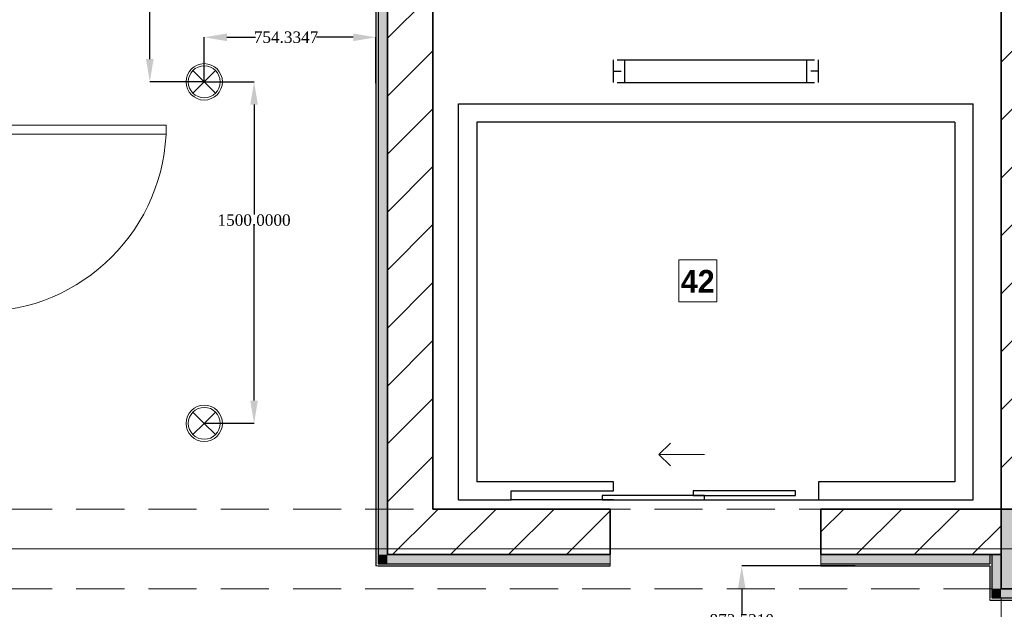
# Model space of a CAD drawing. Header units: millimetres. Extents: x 0 to 88385, y 0 to 41127.
# Tile 60 of 244: x 38746 to 43071, y 26398 to 28988. Entities that reach past the tile are written whole.
import ezdxf
from ezdxf import colors
from ezdxf.entities.mleader import LeaderData, LeaderLine
from ezdxf.enums import TextEntityAlignment as Align
from ezdxf.math import Vec2, Vec3

# ---------------------------------------------------------------- set-up
doc = ezdxf.new("R2010")
doc.units = ezdxf.units.MM
doc.header["$MEASUREMENT"] = 0
doc.set_wipeout_variables(frame=1)
doc.linetypes.add('Dot & Dashed', pattern=[670.277762, 317.5, -176.388889, 0, -176.388874])
doc.linetypes.add('Hidden', pattern=[317.5, 211.666667, -105.833333])
for name, color, linetype in [('- განათება', 7, 'Continuous'), ('Interior - Furniture', 7, 'Continuous'), ('New_Interior - Furniture', 7, 'Continuous'), ('New_Structural - Bearing', 7, 'Continuous'), ('Structural - Bearing', 7, 'Continuous'), ('Structural - Grid', 7, 'Continuous')]:
    doc.layers.add(name, color=color, linetype=linetype)
for name, color, linetype, lineweight in [('Archicad Doors_Pen_No__1', 7, 'Continuous', 13), ('Interior - Furniture _Pen_No__15', 214, 'Continuous', 25), ('New_Annotation - Text_Pen_No__20', 1, 'Continuous', 0), ('New_Interior - Furniture _Pen_No__15', 214, 'Continuous', 25), ('New_Structural - Bearing_Pen_No__1', 7, 'Continuous', 13), ('Structural - Bearing_Pen_No__20', 1, 'Continuous', 0), ('Structural - Bearing_Pen_No__27', 7, 'Continuous', 35)]:
    doc.layers.add(name, color=color, linetype=linetype, lineweight=lineweight)
for name, color, linetype, lineweight, true_color in [('Interior - Furniture _Pen_No__3', 7, 'Continuous', 18, 0xff6600), ('New_Interior - Furniture _Pen_No__3', 7, 'Continuous', 18, 0xff6600), ('New_Interior - Lamp_Pen_No__77', 7, 'Continuous', 20, 0xffeb28), ('New_Structural - Bearing_Pen_No__255', 7, 'Continuous', 13, 0xe8e8e8), ('New_Structural - Bearing_Pen_No__5', 7, 'Continuous', 25, 0x40a5ff), ('Structural - Bearing_Pen_No__161', 7, 'Continuous', 13, 0x6a6a6a), ('Structural - Bearing_Pen_No__28', 7, 'Continuous', 35, 0xa80f02), ('Structural - Bearing_Pen_No__81', 7, 'Continuous', 20, 0x6a6a6a), ('Structural - Grid_Pen_No__81', 7, 'Continuous', 20, 0x6a6a6a)]:
    doc.layers.add(name, color=color, linetype=linetype, lineweight=lineweight, true_color=true_color)
doc.styles.add('GENERATED_STYLE_2', font='txt')
doc.styles.add('GENERATED_STYLE_3', font='txt')
doc.styles.get("Standard").update_dxf_attribs({"font": 'sylfaen.ttf'})
doc.dimstyles.get("Standard").update_dxf_attribs({"dimtxt": 0.18, "dimasz": 0.18, "dimexe": 0.18, "dimexo": 0.0625, "dimgap": 0.09, "dimtad": 0, "dimtih": 1, "dimtoh": 1, "dimdec": 4, "dimzin": 0, "dimdsep": 46, "dimtxsty": 'Standard', "dimcen": 0.09, "dimadec": 0, "dimazin": 0, "dimtfac": 1, "dimtdec": 4, "dimtofl": 0, "dimtmove": 0, "dimatfit": 3, "dimfxl": 1, "dimtolj": 1, "dimtzin": 0, "dimarcsym": 0})
pattern_1 = [(45, (0, 0), (-127.2792, 127.2792), [])]

# ---------------------------------------------------------------- blocks, each defined once
blk = doc.blocks.new('Wall_17', base_point=(-41183.8, 26838))
at = {"layer": 'Structural - Bearing', "linetype": 'Continuous', "lineweight": 0, "true_color": 0x000000}
h = blk.add_hatch(dxfattribs=at)
h.set_pattern_fill('MASONRY_BLOCK', color=18, style=0, pattern_type=2)
h.set_pattern_definition(pattern_1)
h.paths.add_polyline_path([(-41183.8, 29849.5), (-41183.8, 29649.5), (-40983.8, 29849.5)])
h = blk.add_hatch(dxfattribs=at)
h.set_pattern_fill('MASONRY_BLOCK', color=18, style=0, pattern_type=2)
h.set_pattern_definition(pattern_1)
h.paths.add_polyline_path([(-41183.8, 29649.5), (-40983.8, 29649.5), (-40983.8, 29849.5)])
h = blk.add_hatch(dxfattribs=at)
h.set_pattern_fill('MASONRY_BLOCK', color=18, style=0, pattern_type=2)
h.set_pattern_definition(pattern_1)
h.paths.add_polyline_path([(-40983.8, 26838), (-40983.8, 29649.5), (-41183.8, 29649.5), (-41183.8, 26838)])
at = {"layer": 'Structural - Bearing_Pen_No__27', "color": 7, "linetype": 'Continuous', "lineweight": 35, "flags": 128}
for points in [[(-40983.8, 29849.5), (-41183.8, 29849.5)], [(-40983.8, 26838), (-40983.8, 29849.5)], [(-41183.8, 29649.5), (-41183.8, 26838)]]:
    blk.add_lwpolyline(points, dxfattribs=at)
blk = doc.blocks.new('Wall_19', base_point=(-43679.5, 29649.5))
at = {"layer": 'Structural - Bearing', "linetype": 'Continuous', "lineweight": 0, "true_color": 0x000000}
h = blk.add_hatch(dxfattribs=at)
h.set_pattern_fill('MASONRY_BLOCK', color=18, style=0, pattern_type=2)
h.set_pattern_definition(pattern_1)
h.paths.add_polyline_path([(-43879.5, 29649.5), (-43879.5, 26838), (-43679.5, 26838), (-43679.5, 29649.5)])
h = blk.add_hatch(dxfattribs=at)
h.set_pattern_fill('MASONRY_BLOCK', color=18, style=0, pattern_type=2)
h.set_pattern_definition(pattern_1)
h.paths.add_polyline_path([(-43679.5, 26838), (-43879.5, 26638), (-43679.5, 26638)])
h = blk.add_hatch(dxfattribs=at)
h.set_pattern_fill('MASONRY_BLOCK', color=18, style=0, pattern_type=2)
h.set_pattern_definition(pattern_1)
h.paths.add_polyline_path([(-43679.5, 26838), (-43879.5, 26838), (-43879.5, 26638)])
at = {"layer": 'Structural - Bearing_Pen_No__27', "color": 7, "linetype": 'Continuous', "lineweight": 35, "flags": 128}
for points in [[(-43879.5, 29649.5), (-43879.5, 26638)], [(-43679.5, 26838), (-43679.5, 29649.5)], [(-43879.5, 26638), (-43679.5, 26638)]]:
    blk.add_lwpolyline(points, dxfattribs=at)
blk = doc.blocks.new('Wall_20', base_point=(-43679.5, 26838))
at = {"layer": 'Structural - Bearing', "linetype": 'Continuous', "lineweight": 0, "true_color": 0x000000}
h = blk.add_hatch(dxfattribs=at)
h.set_pattern_fill('MASONRY_BLOCK', color=18, style=0, pattern_type=2)
h.set_pattern_definition(pattern_1)
h.paths.add_polyline_path([(-43679.5, 26638), (-42900.3, 26638), (-42900.3, 26838), (-43679.5, 26838)])
at = {"layer": 'Structural - Bearing_Pen_No__27', "color": 7, "linetype": 'Continuous', "lineweight": 35, "flags": 128}
for points in [[(-42900.3, 26838), (-43679.5, 26838)], [(-42900.3, 26838), (-42900.3, 26638)], [(-43679.5, 26638), (-42900.3, 26638)]]:
    blk.add_lwpolyline(points, dxfattribs=at)
blk = doc.blocks.new('Door_2')
at = {"layer": 'Archicad Doors_Pen_No__1', "color": 7, "linetype": 'Continuous', "lineweight": 13}
for p, q in [((370, 0), (370, 820)), ((370, 820), (410, 820)), ((410, 820), (410, 0)), ((-437, 4), (-487, 4)), ((-487, 4), (-487, -15)), ((-410, 0), (-450, 0)), ((-450, 0), (-450, -115)), ((-437, -15), (-437, 4)), ((-410, -115), (-410, 0)), ((410, 0), (370, 0)), ((450, 0), (410, 0)), ((410, 0), (410, -115)), ((487, 4), (437, 4)), ((437, 4), (437, -15)), ((450, -115), (450, 0)), ((487, -15), (487, 4)), ((-487, -15), (-437, -15)), ((-450, -15), (-487, -15)), ((-450, -15), (-487, -15)), ((-450, -115), (-450, -15)), ((-450, -115), (-450, -15)), ((437, -15), (487, -15)), ((450, -115), (450, -15)), ((450, -115), (450, -15)), ((450, -15), (487, -15)), ((450, -15), (487, -15)), ((-437, -115), (-487, -115)), ((-487, -115), (-487, -134)), ((-450, -115), (-487, -115)), ((-450, -115), (-487, -115)), ((-450, -115), (-410, -115)), ((-437, -134), (-437, -115)), ((410, -115), (450, -115)), ((487, -115), (437, -115)), ((437, -115), (437, -134)), ((450, -115), (487, -115)), ((450, -115), (487, -115)), ((487, -134), (487, -115)), ((-487, -134), (-437, -134)), ((437, -134), (487, -134))]:
    blk.add_line(p, q, dxfattribs=at)
blk.add_arc((410, 0), 820, 90, 180, dxfattribs=at)
blk = doc.blocks.new('Wall_24', base_point=(-45686.5, 26488))
at = {"layer": 'Structural - Bearing', "linetype": 'Continuous', "lineweight": 0, "true_color": 0x000000}
h = blk.add_hatch(dxfattribs=at)
h.set_pattern_fill('MASONRY_BLOCK', color=18, style=0, pattern_type=2)
h.set_pattern_definition(pattern_1)
h.paths.add_polyline_path([(-45784.7, 29541.9), (-45785.3, 28564.9), (-45685.3, 28564.9), (-45684.7, 29541.9)])
h = blk.add_hatch(dxfattribs=at)
h.set_pattern_fill('MASONRY_BLOCK', color=18, style=0, pattern_type=2)
h.set_pattern_definition(pattern_1)
h.paths.add_polyline_path([(-45786.4, 26688), (-45686.4, 26688), (-45685.8, 27664.9), (-45785.8, 27664.9)])
at = {"layer": 'Structural - Bearing_Pen_No__27', "color": 7, "linetype": 'Continuous', "lineweight": 35}
for p, q in [((-45785.3, 28564.9), (-45785.3, 28601.9)), ((-45685.3, 28564.9), (-45685.3, 28601.9)), ((-45785.3, 28564.9), (-45685.3, 28564.9)), ((-45785.8, 27664.9), (-45785.8, 27627.9)), ((-45785.8, 27664.9), (-45685.8, 27664.9)), ((-45685.8, 27664.9), (-45685.8, 27627.9))]:
    blk.add_line(p, q, dxfattribs=at)
at = {"layer": 'Structural - Bearing_Pen_No__27', "color": 7, "linetype": 'Continuous', "lineweight": 35, "flags": 128}
for points in [[(-45784.7, 29541.9), (-45785.3, 28564.9)], [(-45685.3, 28564.9), (-45684.7, 29541.9)], [(-45785.8, 27664.9), (-45786.4, 26688)], [(-45686.4, 26688), (-45685.8, 27664.9)]]:
    blk.add_lwpolyline(points, dxfattribs=at)
at = {"layer": 'Archicad Doors_Pen_No__1', "color": 7, "linetype": 'Continuous', "lineweight": 13, "xscale": -1, "zscale": 1000, "rotation": 269.9671746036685}
blk.add_blockref('Door_2', (-45670.6, 28114.9), dxfattribs=at)
blk = doc.blocks.new('Wall_202', base_point=(-40833.8, 26488))
at = {"layer": 'New_Structural - Bearing_Pen_No__255', "linetype": 'Continuous', "lineweight": 13, "true_color": 0xe8e8e8}
for points in [[(-41183.8, 26488), (-41223.8, 26488), (-41223.8, 26448)], [(-41183.8, 26488), (-41223.8, 26448), (-41183.8, 26448)], [(-41183.8, 26448), (-40833.8, 26448), (-40833.8, 26488), (-41183.8, 26488)]]:
    blk.add_hatch(color=254, dxfattribs=at).paths.add_polyline_path(points)
at = {"layer": 'New_Structural - Bearing_Pen_No__1', "color": 7, "linetype": 'Continuous', "lineweight": 13, "flags": 128}
blk.add_lwpolyline([(-41233.8, 26438), (-41233.8, 26448)], dxfattribs=at)
at = {"layer": 'New_Structural - Bearing_Pen_No__5', "color": 161, "linetype": 'Continuous', "lineweight": 25, "true_color": 0x40a5ff}
for p, q in [((-41223.8, 26488), (-41223.8, 26448)), ((-41223.8, 26448), (-41183.8, 26448)), ((-41183.8, 26448), (-40833.8, 26448)), ((-40793.8, 26448), (-40833.8, 26448)), ((-40833.8, 26438), (-40793.8, 26438))]:
    blk.add_line(p, q, dxfattribs=at)
at = {"layer": 'New_Structural - Bearing_Pen_No__5', "color": 161, "linetype": 'Continuous', "lineweight": 25, "true_color": 0x40a5ff, "flags": 128}
for points in [[(-41233.8, 26438), (-40983.8, 26438)], [(-40973.8, 26438), (-40833.8, 26438)]]:
    blk.add_lwpolyline(points, dxfattribs=at)
blk = doc.blocks.new('Wall_203', base_point=(-41183.8, 26488))
at = {"layer": 'New_Structural - Bearing_Pen_No__255', "linetype": 'Continuous', "lineweight": 13, "true_color": 0xe8e8e8}
blk.add_hatch(color=254, dxfattribs=at).paths.add_polyline_path([(-41183.8, 26488), (-41183.8, 26638), (-41223.8, 26638), (-41223.8, 26488)])
at = {"layer": 'New_Structural - Bearing_Pen_No__1', "color": 7, "linetype": 'Continuous', "lineweight": 13, "flags": 128}
for points in [[(-41223.8, 26638), (-41233.8, 26638)], [(-41183.8, 26638), (-41223.8, 26638)]]:
    blk.add_lwpolyline(points, dxfattribs=at)
at = {"layer": 'New_Structural - Bearing_Pen_No__5', "color": 161, "linetype": 'Continuous', "lineweight": 25, "true_color": 0x40a5ff}
for p, q in [((-41223.8, 26638), (-41223.8, 26488)), ((-41223.8, 26488), (-41223.8, 26448))]:
    blk.add_line(p, q, dxfattribs=at)
at = {"layer": 'New_Structural - Bearing_Pen_No__5', "color": 161, "linetype": 'Continuous', "lineweight": 25, "true_color": 0x40a5ff, "flags": 128}
for points in [[(-41233.8, 26638), (-41233.8, 26598)], [(-41233.8, 26588), (-41233.8, 26448)]]:
    blk.add_lwpolyline(points, dxfattribs=at)
blk = doc.blocks.new('Wall_226', base_point=(-43879.5, 29849.5))
at = {"layer": 'New_Structural - Bearing_Pen_No__255', "linetype": 'Continuous', "lineweight": 13, "true_color": 0xe8e8e8}
for points in [[(-43919.5, 29889.5), (-43879.5, 29849.5), (-43879.5, 29889.5)], [(-43919.5, 29849.5), (-43879.5, 29849.5), (-43919.5, 29889.5)], [(-43919.5, 26638), (-43879.5, 26638), (-43879.5, 29849.5), (-43919.5, 29849.5)], [(-43879.5, 26638), (-43919.5, 26598), (-43879.5, 26598)], [(-43879.5, 26638), (-43919.5, 26638), (-43919.5, 26598)]]:
    blk.add_hatch(color=254, dxfattribs=at).paths.add_polyline_path(points)
at = {"layer": 'New_Structural - Bearing_Pen_No__1', "color": 7, "linetype": 'Continuous', "lineweight": 13, "flags": 128}
for points in [[(-43929.5, 29899.5), (-43919.5, 29899.5)], [(-43929.5, 26588), (-43919.5, 26588)]]:
    blk.add_lwpolyline(points, dxfattribs=at)
at = {"layer": 'New_Structural - Bearing_Pen_No__5', "color": 161, "linetype": 'Continuous', "lineweight": 25, "true_color": 0x40a5ff}
for p, q in [((-43879.5, 29889.5), (-43919.5, 29889.5)), ((-43919.5, 29889.5), (-43919.5, 29849.5)), ((-43919.5, 29849.5), (-43919.5, 26638)), ((-43919.5, 26638), (-43919.5, 26598)), ((-43919.5, 26598), (-43879.5, 26598))]:
    blk.add_line(p, q, dxfattribs=at)
at = {"layer": 'New_Structural - Bearing_Pen_No__5', "color": 161, "linetype": 'Continuous', "lineweight": 25, "true_color": 0x40a5ff, "flags": 128}
for points in [[(-43929.5, 29899.5), (-43929.5, 26588)], [(-43879.5, 26638), (-43879.5, 29849.5)]]:
    blk.add_lwpolyline(points, dxfattribs=at)
blk = doc.blocks.new('Wall_227', base_point=(-43879.5, 26638))
at = {"layer": 'New_Structural - Bearing_Pen_No__255', "linetype": 'Continuous', "lineweight": 13, "true_color": 0xe8e8e8}
blk.add_hatch(color=254, dxfattribs=at).paths.add_polyline_path([(-43879.5, 26598), (-42900.3, 26598), (-42900.3, 26638), (-43879.5, 26638)])
at = {"layer": 'New_Structural - Bearing_Pen_No__1', "color": 7, "linetype": 'Continuous', "lineweight": 13, "flags": 128}
for points in [[(-42900.3, 26638), (-42900.3, 26598)], [(-42900.3, 26598), (-42900.3, 26588)]]:
    blk.add_lwpolyline(points, dxfattribs=at)
at = {"layer": 'New_Structural - Bearing_Pen_No__5', "color": 161, "linetype": 'Continuous', "lineweight": 25, "true_color": 0x40a5ff}
for p, q in [((-43919.5, 26598), (-43879.5, 26598)), ((-43879.5, 26598), (-42900.3, 26598))]:
    blk.add_line(p, q, dxfattribs=at)
at = {"layer": 'New_Structural - Bearing_Pen_No__5', "color": 161, "linetype": 'Continuous', "lineweight": 25, "true_color": 0x40a5ff, "flags": 128}
for points in [[(-42900.3, 26638), (-43879.5, 26638)], [(-43919.5, 26588), (-42900.3, 26588)]]:
    blk.add_lwpolyline(points, dxfattribs=at)
blk = doc.blocks.new('Wall_237', base_point=(-41974.8, 26838))
at = {"layer": 'Structural - Bearing', "linetype": 'Continuous', "lineweight": 0, "true_color": 0x000000}
h = blk.add_hatch(dxfattribs=at)
h.set_pattern_fill('MASONRY_BLOCK', color=18, style=0, pattern_type=2)
h.set_pattern_definition(pattern_1)
h.paths.add_polyline_path([(-41183.8, 26838), (-41974.8, 26838), (-41974.8, 26638), (-41183.8, 26638)])
at = {"layer": 'Structural - Bearing_Pen_No__27', "color": 7, "linetype": 'Continuous', "lineweight": 35, "flags": 128}
for points in [[(-41183.8, 26838), (-41974.8, 26838)], [(-41974.8, 26838), (-41974.8, 26638)], [(-41974.8, 26638), (-41183.8, 26638)]]:
    blk.add_lwpolyline(points, dxfattribs=at)
blk = doc.blocks.new('Wall_238', base_point=(-41974.8, 26638))
at = {"layer": 'New_Structural - Bearing_Pen_No__255', "linetype": 'Continuous', "lineweight": 13, "true_color": 0xe8e8e8}
blk.add_hatch(color=254, dxfattribs=at).paths.add_polyline_path([(-41233.8, 26638), (-41974.8, 26638), (-41974.8, 26598), (-41233.8, 26598)])
at = {"layer": 'New_Structural - Bearing_Pen_No__1', "color": 7, "linetype": 'Continuous', "lineweight": 13, "flags": 128}
for points in [[(-41974.8, 26638), (-41974.8, 26598)], [(-41974.8, 26598), (-41974.8, 26588)], [(-41233.8, 26638), (-41233.8, 26598)]]:
    blk.add_lwpolyline(points, dxfattribs=at)
at = {"layer": 'New_Structural - Bearing_Pen_No__5', "color": 161, "linetype": 'Continuous', "lineweight": 25, "true_color": 0x40a5ff}
blk.add_line((-41974.8, 26598), (-41233.8, 26598), dxfattribs=at)
at = {"layer": 'New_Structural - Bearing_Pen_No__5', "color": 161, "linetype": 'Continuous', "lineweight": 25, "true_color": 0x40a5ff, "flags": 128}
for points in [[(-41233.8, 26638), (-41974.8, 26638)], [(-41974.8, 26588), (-41233.8, 26588)]]:
    blk.add_lwpolyline(points, dxfattribs=at)
blk = doc.blocks.new('Column_10', base_point=(-41008.8, 26663))
at = {"layer": 'Structural - Bearing_Pen_No__161', "linetype": 'Continuous', "lineweight": 0, "true_color": 0x6a6a6a}
blk.add_hatch(color=251, dxfattribs=at).paths.add_polyline_path([(-40833.8, 26488), (-40833.8, 26838), (-41183.8, 26838), (-41183.8, 26488)])
at = {"layer": 'Structural - Bearing_Pen_No__20', "color": 1, "linetype": 'Continuous', "lineweight": 0}
for p, q in [((-41008.8, 26743), (-41008.8, 26918)), ((-41088.8, 26663), (-41263.8, 26663)), ((-40928.8, 26663), (-40753.8, 26663)), ((-41008.8, 26583), (-41008.8, 26408))]:
    blk.add_line(p, q, dxfattribs=at)
blk.add_point((-41008.8, 26663), dxfattribs=at)
at = {"layer": 'Structural - Bearing_Pen_No__28', "color": 14, "linetype": 'Continuous', "lineweight": 35, "true_color": 0xa80f02, "flags": 128}
blk.add_lwpolyline([(-40833.8, 26488), (-40833.8, 26838), (-41183.8, 26838), (-41183.8, 26488)], close=True, dxfattribs=at)
blk = doc.blocks.new('Elevator 27')
at = {"layer": 'New_Interior - Furniture _Pen_No__15', "color": 214, "linetype": 'Continuous', "lineweight": 25}
for p, q in [((952.4, 2023.1), (952.4, 2123.1)), ((969.1, 2123.1), (1835.8, 2123.1)), ((1002.4, 2023.1), (1002.4, 2123.1)), ((1802.4, 2023.1), (1802.4, 2123.1)), ((1852.4, 2023.1), (1852.4, 2123.1)), ((952.4, 2073.1), (985.8, 2073.1)), ((1852.4, 2073.1), (1819.1, 2073.1)), ((969.1, 2023.1), (1835.8, 2023.1)), ((272.4, 1930), (2532.4, 1930)), ((272.4, 190), (272.4, 1930)), ((2532.4, 190), (2532.4, 1930)), ((2452.4, 1850), (352.4, 1850)), ((352.4, 1850), (352.4, 270)), ((2452.4, 1850), (2452.4, 270)), ((952.4, 270), (352.4, 270)), ((952.4, 230), (952.4, 270)), ((2452.4, 270), (1852.4, 270)), ((1852.4, 270), (1852.4, 190)), ((502.4, 190), (502.4, 230)), ((502.4, 230), (952.4, 230)), ((272.4, 190), (502.4, 190)), ((952.4, 190), (502.4, 190)), ((952.4, 190), (1852.4, 190)), ((1852.4, 190), (2532.4, 190))]:
    blk.add_line(p, q, dxfattribs=at)
at = {"layer": 'New_Interior - Furniture _Pen_No__15', "color": 214, "linetype": 'Continuous', "lineweight": 25, "flags": 128}
for points in [[(1302.4, 210), (1752.4, 210), (1752.4, 230), (1302.4, 230)], [(902.4, 190), (1352.4, 190), (1352.4, 210), (902.4, 210)]]:
    blk.add_lwpolyline(points, close=True, dxfattribs=at)
at = {"layer": 'New_Interior - Furniture _Pen_No__3', "color": 30, "linetype": 'Continuous', "lineweight": 18, "true_color": 0xff6600}
for p, q in [((1152.4, 390), (1202.4, 440)), ((1352.4, 390), (1152.4, 390)), ((1152.4, 390), (1202.4, 340))]:
    blk.add_line(p, q, dxfattribs=at)
blk = doc.blocks.new('Elevator 27_2')
at = {"layer": 'Interior - Furniture _Pen_No__15', "color": 214, "linetype": 'Continuous', "lineweight": 25}
for p, q in [((952.4, 2023.1), (952.4, 2123.1)), ((969.1, 2123.1), (1835.8, 2123.1)), ((1002.4, 2023.1), (1002.4, 2123.1)), ((1802.4, 2023.1), (1802.4, 2123.1)), ((1852.4, 2023.1), (1852.4, 2123.1)), ((952.4, 2073.1), (985.8, 2073.1)), ((1852.4, 2073.1), (1819.1, 2073.1)), ((969.1, 2023.1), (1835.8, 2023.1)), ((272.4, 1930), (2532.4, 1930)), ((272.4, 190), (272.4, 1930)), ((2532.4, 190), (2532.4, 1930)), ((2452.4, 1850), (352.4, 1850)), ((352.4, 1850), (352.4, 270)), ((2452.4, 1850), (2452.4, 270)), ((952.4, 270), (352.4, 270)), ((952.4, 230), (952.4, 270)), ((2452.4, 270), (1852.4, 270)), ((1852.4, 270), (1852.4, 190)), ((502.4, 190), (502.4, 230)), ((502.4, 230), (952.4, 230)), ((272.4, 190), (502.4, 190)), ((952.4, 190), (502.4, 190)), ((952.4, 190), (1852.4, 190)), ((1852.4, 190), (2532.4, 190))]:
    blk.add_line(p, q, dxfattribs=at)
at = {"layer": 'Interior - Furniture _Pen_No__15', "color": 214, "linetype": 'Continuous', "lineweight": 25, "flags": 128}
for points in [[(1302.4, 210), (1752.4, 210), (1752.4, 230), (1302.4, 230)], [(902.4, 190), (1352.4, 190), (1352.4, 210), (902.4, 210)]]:
    blk.add_lwpolyline(points, close=True, dxfattribs=at)
at = {"layer": 'Interior - Furniture _Pen_No__3', "color": 30, "linetype": 'Continuous', "lineweight": 18, "true_color": 0xff6600}
for p, q in [((1152.4, 390), (1202.4, 440)), ((1352.4, 390), (1152.4, 390)), ((1152.4, 390), (1202.4, 340))]:
    blk.add_line(p, q, dxfattribs=at)
blk = doc.blocks.new('Standard grid marker')
at = {"layer": 'Structural - Grid_Pen_No__81', "color": 251, "linetype": 'Continuous', "lineweight": 20, "true_color": 0x6a6a6a}
blk.add_line((1000, 0), (51328.1, 0), dxfattribs=at)
at = {"layer": 'Structural - Grid_Pen_No__81', "color": 251, "lineweight": 20, "true_color": 0x6a6a6a, "style": 'GENERATED_STYLE_2'}
for tag, p in [('AC_MarkerText_1_0', (-100, -144)), ('AC_MarkerText_1_1', (52428.1, -144))]:
    blk.add_attdef(tag, text='', height=100, rotation=180, dxfattribs=at).set_placement(p, align=Align.TOP_CENTER)
blk = doc.blocks.new('Beam_8', base_point=(-41008.8, 14663))
at = {"layer": 'Structural - Bearing_Pen_No__81', "color": 251, "linetype": 'Hidden', "lineweight": 20, "true_color": 0x6a6a6a}
for p, q in [((-41183.8, 26838), (-41183.8, 32488)), ((-41183.8, 20838), (-41183.8, 26488))]:
    blk.add_line(p, q, dxfattribs=at)
blk = doc.blocks.new('Beam_12', base_point=(-47008.8, 26663))
at = {"layer": 'Structural - Bearing_Pen_No__81', "color": 251, "linetype": 'Hidden', "lineweight": 20, "true_color": 0x6a6a6a}
for p, q in [((-46833.8, 26838), (-41183.8, 26838)), ((-46833.8, 26488), (-41183.8, 26488))]:
    blk.add_line(p, q, dxfattribs=at)
at = {"layer": 'Structural - Bearing_Pen_No__81', "color": 251, "linetype": 'Dot & Dashed', "lineweight": 20, "true_color": 0x6a6a6a}
blk.add_line((-47008.8, 26663), (991.2, 26663), dxfattribs=at)
blk = doc.blocks.new('Recessed Spot')
at = {"layer": 'New_Interior - Lamp_Pen_No__77', "color": 2, "linetype": 'Continuous', "lineweight": 20, "true_color": 0xffeb28}
for q in [(-49.5, 49.5), (49.5, 49.5), (-49.5, -49.5), (49.5, -49.5)]:
    blk.add_line((0, 0), q, dxfattribs=at)
at = {"layer": 'New_Interior - Lamp_Pen_No__77', "color": 2, "linetype": 'Continuous', "lineweight": 20, "true_color": 0xffeb28, "flags": 128}
blk.add_lwpolyline([(80, 0, 1), (-80, 0, 1)], format="xyb", close=True, dxfattribs=at)
at = {"layer": 'New_Interior - Lamp_Pen_No__77', "color": 2, "linetype": 'Continuous', "lineweight": 20, "true_color": 0xffeb28}
blk.add_circle((0, 0), 70, dxfattribs=at)
blk = doc.blocks.new('*D756')
at = {"layer": '- განათება', "color": 0, "lineweight": -2, "transparency": 16777216}
for p, q in [((39556.5, 28714.5), (39556.5, 28910.4)), ((39656.5, 28910.2), (39782.3, 28910.2)), ((40210.8, 28910.2), (40049.7, 28910.2)), ((40310.8, 28708.3), (40310.8, 28910.4))]:
    blk.add_line(p, q, dxfattribs=at)
at = {"layer": '- განათება', "color": 0, "transparency": 16777216}
for points in [[(39656.5, 28926.9), (39656.5, 28893.5), (39556.5, 28910.2)], [(40210.8, 28926.9), (40210.8, 28893.5), (40310.8, 28910.2)]]:
    blk.add_solid(points, dxfattribs=at)
at = {"layer": 'Defpoints', "color": 0, "transparency": 16777216}
for p in [(39556.5, 28910.2), (39556.5, 28714.5), (40310.8, 28708.2)]:
    blk.add_point(p, dxfattribs=at)
at = {"layer": '- განათება', "color": 0, "transparency": 16777216, "insert": (39916, 28910.2), "char_height": 50, "attachment_point": 5}
blk.add_mtext('\\A1;{\\fSylfaen|b0|i0|c0|p18;754.3347}', dxfattribs=at)
blk = doc.blocks.new('*D757')
at = {"layer": '- განათება', "color": 0, "lineweight": -2, "transparency": 16777216}
for p, q in [((40229.1, 29691.5), (39317.3, 29691.5)), ((39317.5, 29591.5), (39317.5, 29179.4)), ((39317.5, 28814.5), (39317.5, 29128)), ((39556.4, 28714.5), (39317.3, 28714.5))]:
    blk.add_line(p, q, dxfattribs=at)
at = {"layer": '- განათება', "color": 0, "transparency": 16777216}
for points in [[(39300.8, 29591.5), (39334.2, 29591.5), (39317.5, 29691.5)], [(39300.8, 28814.5), (39334.2, 28814.5), (39317.5, 28714.5)]]:
    blk.add_solid(points, dxfattribs=at)
at = {"layer": 'Defpoints', "color": 0, "transparency": 16777216}
for p in [(40229.1, 29691.5), (39317.5, 28714.5), (39556.5, 28714.5)]:
    blk.add_point(p, dxfattribs=at)
at = {"layer": '- განათება', "color": 0, "transparency": 16777216, "insert": (39317.5, 29153.7), "char_height": 50, "attachment_point": 5}
blk.add_mtext('\\A1;{\\fSylfaen|b0|i0|c0|p18;977.0204}', dxfattribs=at)
blk = doc.blocks.new('*D758')
at = {"layer": '- განათება', "color": 0, "lineweight": -2, "transparency": 16777216}
for p, q in [((39556.6, 28714.5), (39775.7, 28714.5)), ((39775.5, 28614.5), (39775.5, 28132.5)), ((39775.5, 27314.5), (39775.5, 28081.2)), ((39556.6, 27214.5), (39775.7, 27214.5))]:
    blk.add_line(p, q, dxfattribs=at)
at = {"layer": '- განათება', "color": 0, "transparency": 16777216}
for points in [[(39758.8, 28614.5), (39792.2, 28614.5), (39775.5, 28714.5)], [(39758.8, 27314.5), (39792.2, 27314.5), (39775.5, 27214.5)]]:
    blk.add_solid(points, dxfattribs=at)
at = {"layer": 'Defpoints', "color": 0, "transparency": 16777216}
for p in [(39556.5, 28714.5), (39556.5, 27214.5), (39775.5, 27214.5)]:
    blk.add_point(p, dxfattribs=at)
at = {"layer": '- განათება', "color": 0, "transparency": 16777216, "insert": (39775.5, 28106.9), "char_height": 50, "attachment_point": 5}
blk.add_mtext('\\A1;{\\fSylfaen|b0|i0|c0|p18;1500.0000}', dxfattribs=at)
blk = doc.blocks.new('*D766')
at = {"layer": '- განათება', "color": 0, "lineweight": -2, "transparency": 16777216}
for p, q in [((42415.4, 26588), (41917.3, 26588)), ((41917.5, 26488), (41917.5, 26376.5)), ((41917.5, 25814.5), (41917.5, 26325.2)), ((42156.4, 25714.5), (41917.3, 25714.5))]:
    blk.add_line(p, q, dxfattribs=at)
at = {"layer": '- განათება', "color": 0, "transparency": 16777216}
for points in [[(41900.8, 26488), (41934.2, 26488), (41917.5, 26588)], [(41900.8, 25814.5), (41934.2, 25814.5), (41917.5, 25714.5)]]:
    blk.add_solid(points, dxfattribs=at)
at = {"layer": 'Defpoints', "color": 0, "transparency": 16777216}
for p in [(42415.5, 26588), (41917.5, 25714.5), (42156.5, 25714.5)]:
    blk.add_point(p, dxfattribs=at)
at = {"layer": '- განათება', "color": 0, "transparency": 16777216, "insert": (41917.5, 26350.8), "char_height": 50, "attachment_point": 5}
blk.add_mtext('\\A1;{\\fSylfaen|b0|i0|c0|p18;873.5310}', dxfattribs=at)

msp = doc.modelspace()

# ---------------------------------------------------------------- block references
at = {"layer": '- განათება', "color": 2, "linetype": 'Continuous', "lineweight": 20, "true_color": 0xffeb28, "zscale": 1000}
for p in [(39556.5059, 28714.45001), (39556.5059, 27214.45001)]:
    msp.add_blockref('Recessed Spot', p, dxfattribs=at)
at = {"layer": 'Interior - Furniture', "color": 104, "linetype": 'Continuous', "lineweight": 20, "true_color": 0x029e21, "zscale": 1000}
msp.add_blockref('Elevator 27_2', (40401.64027, 26687.98097), dxfattribs=at)
at = {"layer": 'New_Interior - Furniture', "color": 104, "linetype": 'Continuous', "lineweight": 20, "true_color": 0x029e21, "zscale": 1000}
msp.add_blockref('Elevator 27', (40401.64027, 26687.98097), dxfattribs=at)
at = {"layer": 'New_Structural - Bearing', "color": 7, "lineweight": 35}
for name, p in [('Wall_226', (40360.84056, 29849.49428)), ('Wall_227', (40360.84056, 26637.98097)), ('Wall_238', (42265.46478, 26637.98097)), ('Wall_203', (43056.5059, 26487.98097)), ('Wall_202', (43406.5059, 26487.98097))]:
    msp.add_blockref(name, p, dxfattribs=at)
at = {"layer": 'Structural - Bearing', "color": 251, "lineweight": 20, "true_color": 0x6a6a6a}
for name, p in [('Beam_8', (43231.5059, 14662.98097)), ('Beam_12', (37231.5059, 26662.98097))]:
    msp.add_blockref(name, p, dxfattribs=at)
at = {"layer": 'Structural - Bearing', "color": 7, "lineweight": 35}
for name, p in [('Wall_17', (43056.5059, 26837.98097)), ('Wall_19', (40560.84056, 29649.49428)), ('Wall_24', (38553.80265, 26487.98097)), ('Wall_20', (40560.84056, 26837.98097)), ('Wall_237', (42265.46478, 26837.98097))]:
    msp.add_blockref(name, p, dxfattribs=at)
at = {"layer": 'Structural - Bearing', "color": 14, "lineweight": 35, "true_color": 0xa80f02}
msp.add_blockref('Column_10', (43231.5059, 26662.98097), dxfattribs=at)
at = {"layer": 'Structural - Grid', "color": 8, "linetype": 'Continuous', "lineweight": 15, "zscale": 1000, "rotation": 180}
msp.add_blockref('Standard grid marker', (88184.57817, 26662.98097), dxfattribs=at)

# ---------------------------------------------------------------- dimensions: what is measured, and where the dimension line sits
at = {"layer": '- განათება', "color": 1}
for base, p1, p2, angle, picture, middle in [((39317.5, 28714.45001), (40229.13685, 29691.47045), (39556.5059, 28714.45001), 270, '*D757', (39317.5, 29153.70825)), ((39556.5059, 28910.20825), (40310.84056, 28708.20825), (39556.5059, 28714.45001), 180, '*D756', (39916, 28910.20825)), ((39775.5, 27214.45001), (39556.5059, 28714.45001), (39556.5059, 27214.45001), 270, '*D758', (39775.5, 28106.88509)), ((41917.5, 25714.45001), (42415.5, 26587.98097), (42156.5059, 25714.45001), 270, '*D766', (41917.5, 26350.84871))]:
    dim = msp.add_linear_dim(base=base, p1=p1, p2=p2, angle=angle, text='{\\fSylfaen|b0|i0|c0|p18;<>}', dimstyle='Standard', override={"dimtxt": 50, "dimasz": 100}, dxfattribs=at)
    dim.commit()
    dim.dimension.update_dxf_attribs({"geometry": picture, "text_midpoint": middle, "dimtype": 160})

# ---------------------------------------------------------------- next in the draw order: wipeouts: each hides what was drawn before it
at = {"color": 1, "linetype": 'Continuous', "lineweight": 0, "ltscale": 254120.835725}
msp.add_wipeout([(41640.72708, 27747.98138), (41807.56368, 27747.98138), (41807.56368, 27932.82997), (41640.72708, 27932.82997)], dxfattribs=at).dxf.layer = 'New_Annotation - Text_Pen_No__20'

# ---------------------------------------------------------------- next in the draw order: linework, layer by layer
at = {"layer": 'New_Annotation - Text_Pen_No__20', "color": 1, "linetype": 'Continuous', "lineweight": 0, "flags": 128}
msp.add_lwpolyline([(41640.72708, 27747.98138), (41807.56368, 27747.98138), (41807.56368, 27932.82997), (41640.72708, 27932.82997), (41640.72708, 27747.98138)], close=True, dxfattribs=at)

# ---------------------------------------------------------------- next in the draw order: texts
at = {"layer": 'New_Annotation - Text_Pen_No__20', "color": 1, "linetype": 'Continuous', "lineweight": 0, "insert": (41724.14538, 27887.90876), "char_height": 100, "attachment_point": 2, "style": 'GENERATED_STYLE_3'}
msp.add_mtext('\\A1;{\\pqc;\\fBOG 2018|b1|i0|c0|p0;\\W1.000000;42}', dxfattribs=at)

# ---------------------------------------------------------------- next in the draw order: leaders
at = {"color": 5}
ml = msp.add_multileader_mtext('Standard', dxfattribs=at)
ml.set_content('ნეოტეკის  ფარი', color=5)
ml.set_leader_properties()
ml.build(insert=Vec2(0, 0))
ml.multileader.update_dxf_attribs({"text_right_attachment_type": 6, "dogleg_length": 50, "arrow_head_size": 100})
ctx = ml.context
ctx.base_point, ctx.char_height, ctx.arrow_head_size, ctx.landing_gap_size, ctx.plane_origin = Vec3(50468.91, 32218.71661), 100, 100, 0.09, Vec3(56312.8393, 27064.407)
ctx.right_attachment = 6
notes = []
notes.append((ctx, [(0, (0, 0, 0), (0, 0), (1, 0), 1, [])]))
ctx.mtext.insert, ctx.mtext.width, ctx.mtext.flow_direction = Vec3(50469, 32288.46183), 1402.7684334, 5
ml = msp.add_multileader_mtext('Standard', dxfattribs=at)
ml.set_content('ნეოტეკის \\Pრეკი', color=5)
ml.set_leader_properties()
ml.build(insert=Vec2(0, 0))
ml.multileader.update_dxf_attribs({"text_right_attachment_type": 6, "dogleg_length": 50, "arrow_head_size": 100})
ctx = ml.context
ctx.base_point, ctx.char_height, ctx.arrow_head_size, ctx.landing_gap_size, ctx.plane_origin = Vec3(52433.92127, 31594.41315), 100, 100, 0.09, Vec3(58277.85057, 26439.85585)
ctx.right_attachment = 6
notes.append((ctx, [(0, (0, 0, 0), (0, 0), (1, 0), 1, [])]))
ctx.mtext.insert, ctx.mtext.width, ctx.mtext.flow_direction = Vec3(52434.01127, 31663.91068), 1402.7684334, 5
ml = msp.add_multileader_mtext('Standard', dxfattribs=at)
ml.set_content('ნეოტეკის ფარი', color=5)
ml.set_leader_properties()
ml.build(insert=Vec2(0, 0))
ml.multileader.update_dxf_attribs({"text_right_attachment_type": 6, "dogleg_length": 50, "arrow_head_size": 100})
ctx = ml.context
ctx.base_point, ctx.char_height, ctx.arrow_head_size, ctx.landing_gap_size, ctx.plane_origin, ctx.plane_x_axis, ctx.plane_y_axis = Vec3(52750.59611, 30623.37284), 100, 100, 0.09, Vec3(48445.57174, 24617.92422), Vec3(0, -1), Vec3(1, 0)
ctx.right_attachment = 6
notes.append((ctx, [(0, (0, 0, 0), (0, 0), (1, 0), 1, [])]))
ctx.mtext.insert, ctx.mtext.text_direction, ctx.mtext.rotation, ctx.mtext.width, ctx.mtext.flow_direction = Vec3(52820.34133, 30623.28284), Vec3(0, -1), 4.7123889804, 1402.7684334, 5
ml = msp.add_multileader_mtext('Standard', dxfattribs=at)
ml.set_content('ელ. ფარების ადგილი', color=5)
ml.set_leader_properties()
ml.build(insert=Vec2(0, 0))
ml.multileader.update_dxf_attribs({"text_right_attachment_type": 6, "dogleg_length": 50, "arrow_head_size": 100})
ctx = ml.context
ctx.base_point, ctx.char_height, ctx.arrow_head_size, ctx.landing_gap_size, ctx.plane_origin = Vec3(52207.87269, 28518.35488), 100, 100, 0.09, Vec3(58051.80199, 23364.78837)
ctx.right_attachment = 6
notes.append((ctx, [(0, (0, 0, 0), (0, 0), (1, 0), 1, [])]))
ctx.mtext.insert, ctx.mtext.width, ctx.mtext.flow_direction = Vec3(52207.96269, 28588.8432), 1402.7684334, 5
for ctx, leaders in notes:
    for number, flags, end, landing, length, lines in leaders:
        leader = LeaderData()
        leader.index, (leader.has_last_leader_line, leader.has_dogleg_vector, leader.attachment_direction) = number, flags
        leader.last_leader_point, leader.dogleg_vector, leader.dogleg_length = Vec3(end), Vec3(landing), length
        for number, points, colour, breaks in lines:
            line = LeaderLine()
            line.index, line.vertices, line.color, line.breaks = number, Vec3.list(points), colors.encode_raw_color(colour), breaks
            leader.lines.append(line)
        ctx.leaders.append(leader)

doc.saveas('drawing.dxf')
